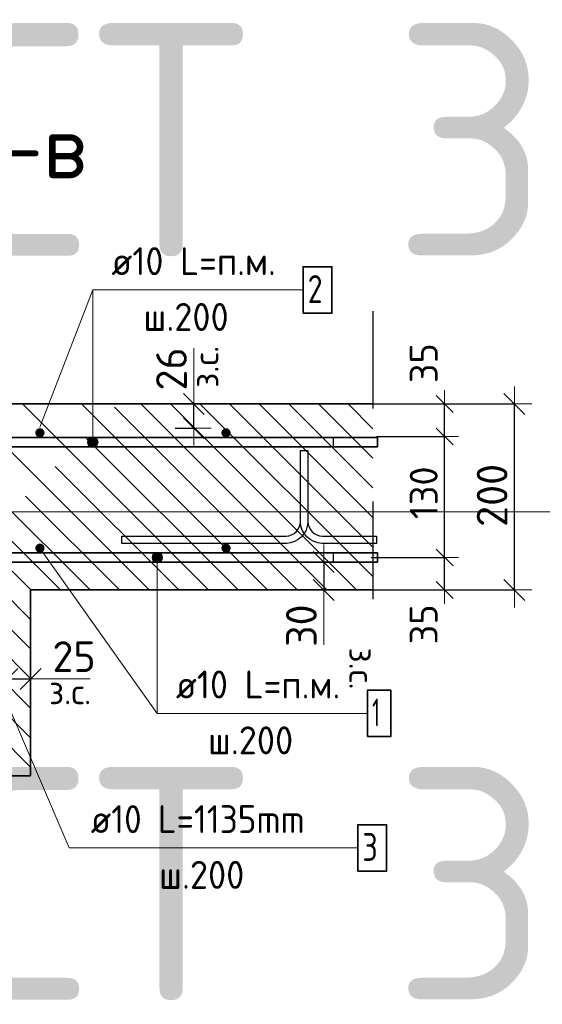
# Model space of a CAD drawing. Header units: metres. Extents: x -38 to 100, y -15 to 19.
# Tile 23 of 40: x 72.465 to 73.027, y 6.022 to 7.081. Entities that reach past the tile are written whole.
import ezdxf

# ---------------------------------------------------------------- set-up
doc = ezdxf.new("R2010")
doc.units = ezdxf.units.M
doc.header["$PDMODE"] = 65
doc.linetypes.add('______4', pattern=[0.135, 0.105, -0.03])
for name, color, linetype, lineweight in [('XR$4$Арм. стержнями верхней зоны', 180, 'Continuous', 35), ('XR$4$Арм. стержнями нижней зоны', 180, 'Continuous', 35), ('XR$4$Арм.стержн. Арматура края', 96, 'Continuous', 35), ('XR$4$Размерная линия (1)', 7, 'Continuous', 13), ('XR$4$Размерная линия_ общее', 7, 'Continuous', 13)]:
    doc.layers.add(name, color=color, linetype=linetype, lineweight=lineweight)
doc.layers.add('XR$4$Арм.стержн. Фиксатор', color=7, linetype='Continuous', lineweight=35, true_color=0x501e0f)
doc.styles.add('ISOCPEUR', font='txt')
doc.dimstyles.new('DIMSTYLE_11', dxfattribs={"dimtxt": 0.033, "dimasz": 0.0375, "dimexe": 0, "dimexo": 0, "dimgap": 0.0165, "dimtad": 2, "dimdec": 0, "dimlfac": 1000, "dimrnd": 1, "dimzin": 12, "dimdsep": 46, "dimtxsty": 'ISOCPEUR', "dimblk1": 'ALL_ML_STRICH', "dimblk2": 'ALL_ML_STRICH', "dimsah": 1, "dimcen": 0, "dimclrd": 7, "dimclre": 256, "dimclrt": 7, "dimadec": 0, "dimazin": 0, "dimtfac": 1, "dimtdec": 0, "dimtix": 1, "dimtmove": 2, "dimatfit": 3, "dimfxl": 0, "dimtzin": 0, "dimlwd": 0, "dimlwe": -3, "dimarcsym": 0})
doc.dimstyles.new('DIMSTYLE_19', dxfattribs={"dimtxt": 0.03, "dimasz": 0.03, "dimexe": 0, "dimexo": 0, "dimgap": 0.015, "dimtad": 2, "dimdec": 0, "dimlfac": 1000, "dimrnd": 1, "dimzin": 12, "dimdsep": 46, "dimtxsty": 'ISOCPEUR', "dimblk1": 'ALL_ML_STRICH', "dimblk2": 'ALL_ML_STRICH', "dimsah": 1, "dimcen": 0, "dimclrd": 7, "dimclre": 256, "dimclrt": 7, "dimadec": 0, "dimazin": 0, "dimtfac": 1, "dimtdec": 0, "dimtix": 1, "dimtmove": 2, "dimatfit": 3, "dimfxl": 0, "dimtvp": 1.2, "dimtzin": 0, "dimlwd": 0, "dimlwe": -3, "dimarcsym": 0})
doc.dimstyles.new('DIMSTYLE_21', dxfattribs={"dimtxt": 0.033, "dimasz": 0.0375, "dimexe": 0, "dimexo": 0, "dimgap": 0.0165, "dimtad": 2, "dimdec": 0, "dimlfac": 1000, "dimrnd": 1, "dimzin": 12, "dimdsep": 46, "dimtxsty": 'ISOCPEUR', "dimblk1": 'ALL_ML_STRICH', "dimblk2": 'ALL_ML_STRICH', "dimsah": 1, "dimcen": 0, "dimclrd": 7, "dimclre": 256, "dimclrt": 7, "dimadec": 0, "dimazin": 0, "dimtfac": 1, "dimtdec": 0, "dimtix": 1, "dimtmove": 2, "dimatfit": 3, "dimfxl": 0, "dimtvp": 1.2, "dimtzin": 0, "dimlwd": 0, "dimlwe": -3, "dimarcsym": 0})
doc.dimstyles.new('DIMSTYLE_22', dxfattribs={"dimtxt": 0.03, "dimasz": 0.03, "dimexe": 0, "dimexo": 0, "dimgap": 0.015, "dimtad": 2, "dimdec": 0, "dimlfac": 1000, "dimrnd": 1, "dimzin": 12, "dimdsep": 46, "dimtxsty": 'ISOCPEUR', "dimblk1": 'ALL_ML_STRICH', "dimblk2": 'ALL_ML_STRICH', "dimsah": 1, "dimcen": 0, "dimclrd": 7, "dimclre": 256, "dimclrt": 7, "dimadec": 0, "dimazin": 0, "dimtfac": 1, "dimtdec": 0, "dimtix": 1, "dimtmove": 2, "dimatfit": 3, "dimfxl": 0, "dimtzin": 0, "dimlwd": 0, "dimlwe": -3, "dimarcsym": 0})
pattern_1 = [(135, (0, 0), (-0.031819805, -0.031819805), [0.4, -0.05, 0, -0.05]), (135, (-0.01591, -0.01591), (-0.031819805, -0.031819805), [0.8, -0.1, 0.1, -0.1])]

# ---------------------------------------------------------------- blocks, each defined once
blk = doc.blocks.new('ALL_ML_STRICH')
at = {"color": 0, "linetype": 'ByBlock', "lineweight": -2}
for p, q in [((-0.3, -0.3), (0.3, 0.3)), ((0, -0.5), (0, 0.5)), ((-1, 0), (0.5, 0))]:
    blk.add_line(p, q, dxfattribs=at)
blk = doc.blocks.new('*D162')
at = {"layer": 'DEFPOINTS', "color": 7, "linetype": 'Continuous', "lineweight": 13, "transparency": 33554687}
for p in [(72.8252, 6.668), (72.8252, 6.468), (72.9968, 6.468)]:
    blk.add_point(p, dxfattribs=at)
at = {"layer": 'XR$4$Размерная линия_ общее', "color": 253, "linetype": 'Continuous', "lineweight": -2, "true_color": 0xa0a0a0, "transparency": 33554687}
for p, q in [((72.8452, 6.668), (72.9968, 6.668)), ((72.8452, 6.468), (72.9968, 6.468))]:
    blk.add_line(p, q, dxfattribs=at)
at = {"layer": 'XR$4$Размерная линия_ общее', "color": 7, "linetype": 'Continuous', "lineweight": -2, "transparency": 33554687}
blk.add_line((72.9968, 6.468), (72.9968, 6.668), dxfattribs=at)
at = {"layer": 'XR$4$Размерная линия_ общее', "color": 7, "linetype": 'Continuous', "lineweight": 13, "transparency": 33554687, "xscale": 0.0375, "yscale": 0.0375, "zscale": 0.0375}
for p, rotation in [((72.9968, 6.668), 90), ((72.9968, 6.468), 270)]:
    blk.add_blockref('ALL_ML_STRICH', p, dxfattribs=dict(at, rotation=rotation))
at = {"layer": 'XR$4$Размерная линия_ общее', "color": 7, "linetype": 'Continuous', "lineweight": 13, "transparency": 33554687, "insert": (72.9728, 6.5697), "char_height": 0.033, "width": 0.099, "attachment_point": 5, "rotation": 90, "style": 'ISOCPEUR'}
blk.add_mtext('\\A1;{200}', dxfattribs=at)
blk = doc.blocks.new('*D163')
at = {"layer": 'DEFPOINTS', "color": 7, "linetype": 'Continuous', "lineweight": 13, "transparency": 33554687}
for p in [(72.8227, 6.503), (72.842, 6.468), (72.9218, 6.468)]:
    blk.add_point(p, dxfattribs=at)
at = {"layer": 'XR$4$Размерная линия (1)', "color": 9, "linetype": 'Continuous', "lineweight": -2, "true_color": 0xc7c7c7, "transparency": 33554687}
for p, q in [((72.8427, 6.503), (72.9218, 6.503)), ((72.862, 6.468), (72.9218, 6.468))]:
    blk.add_line(p, q, dxfattribs=at)
at = {"layer": 'XR$4$Размерная линия (1)', "color": 7, "linetype": 'Continuous', "lineweight": -2, "transparency": 33554687}
blk.add_line((72.9218, 6.468), (72.9218, 6.503), dxfattribs=at)
at = {"layer": 'XR$4$Размерная линия (1)', "color": 7, "linetype": 'Continuous', "lineweight": 13, "transparency": 33554687, "xscale": 0.03, "yscale": 0.03, "zscale": 0.03}
for p, rotation in [((72.9218, 6.503), 90), ((72.9218, 6.468), 270)]:
    blk.add_blockref('ALL_ML_STRICH', p, dxfattribs=dict(at, rotation=rotation))
at = {"layer": 'XR$4$Размерная линия (1)', "color": 7, "linetype": 'Continuous', "lineweight": 13, "transparency": 33554687, "insert": (72.8992, 6.431), "char_height": 0.03, "width": 0.06, "attachment_point": 5, "rotation": 90, "style": 'ISOCPEUR'}
blk.add_mtext('\\A1;{35}', dxfattribs=at)
blk = doc.blocks.new('*D164')
at = {"layer": 'DEFPOINTS', "color": 7, "linetype": 'Continuous', "lineweight": 13, "transparency": 33554687}
for p in [(72.8287, 6.633), (72.8227, 6.503), (72.9218, 6.503)]:
    blk.add_point(p, dxfattribs=at)
at = {"layer": 'XR$4$Размерная линия (1)', "color": 9, "linetype": 'Continuous', "lineweight": -2, "true_color": 0xc7c7c7, "transparency": 33554687}
for p, q in [((72.8487, 6.633), (72.9218, 6.633)), ((72.8427, 6.503), (72.9218, 6.503))]:
    blk.add_line(p, q, dxfattribs=at)
at = {"layer": 'XR$4$Размерная линия (1)', "color": 7, "linetype": 'Continuous', "lineweight": -2, "transparency": 33554687}
blk.add_line((72.9218, 6.503), (72.9218, 6.633), dxfattribs=at)
at = {"layer": 'XR$4$Размерная линия (1)', "color": 7, "linetype": 'Continuous', "lineweight": 13, "transparency": 33554687, "xscale": 0.03, "yscale": 0.03, "zscale": 0.03}
for p, rotation in [((72.9218, 6.633), 90), ((72.9218, 6.503), 270)]:
    blk.add_blockref('ALL_ML_STRICH', p, dxfattribs=dict(at, rotation=rotation))
at = {"layer": 'XR$4$Размерная линия (1)', "color": 7, "linetype": 'Continuous', "lineweight": 13, "transparency": 33554687, "insert": (72.8993, 6.5725), "char_height": 0.03, "width": 0.09, "attachment_point": 5, "rotation": 90, "style": 'ISOCPEUR'}
blk.add_mtext('\\A1;{130}', dxfattribs=at)
blk = doc.blocks.new('*D165')
at = {"layer": 'DEFPOINTS', "color": 7, "linetype": 'Continuous', "lineweight": 13, "transparency": 33554687}
for p in [(72.8183, 6.668), (72.8287, 6.633), (72.9218, 6.633)]:
    blk.add_point(p, dxfattribs=at)
at = {"layer": 'XR$4$Размерная линия (1)', "color": 9, "linetype": 'Continuous', "lineweight": -2, "true_color": 0xc7c7c7, "transparency": 33554687}
for p, q in [((72.8383, 6.668), (72.9218, 6.668)), ((72.8487, 6.633), (72.9218, 6.633))]:
    blk.add_line(p, q, dxfattribs=at)
at = {"layer": 'XR$4$Размерная линия (1)', "color": 7, "linetype": 'Continuous', "lineweight": -2, "transparency": 33554687}
blk.add_line((72.9218, 6.633), (72.9218, 6.668), dxfattribs=at)
at = {"layer": 'XR$4$Размерная линия (1)', "color": 7, "linetype": 'Continuous', "lineweight": 13, "transparency": 33554687, "xscale": 0.03, "yscale": 0.03, "zscale": 0.03}
for p, rotation in [((72.9218, 6.668), 90), ((72.9218, 6.633), 270)]:
    blk.add_blockref('ALL_ML_STRICH', p, dxfattribs=dict(at, rotation=rotation))
at = {"layer": 'XR$4$Размерная линия (1)', "color": 7, "linetype": 'Continuous', "lineweight": 13, "transparency": 33554687, "insert": (72.8993, 6.7119), "char_height": 0.03, "width": 0.06, "attachment_point": 5, "rotation": 90, "style": 'ISOCPEUR'}
blk.add_mtext('\\A1;{35}', dxfattribs=at)
blk = doc.blocks.new('*D174')
at = {"layer": 'DEFPOINTS', "color": 7, "linetype": 'Continuous', "lineweight": 13, "transparency": 33554687}
for p in [(72.4518, 6.3723), (72.4518, 6.3373), (72.4768, 6.3323)]:
    blk.add_point(p, dxfattribs=at)
at = {"layer": 'XR$4$Размерная линия_ общее', "color": 253, "linetype": 'Continuous', "lineweight": -2, "true_color": 0xa0a0a0, "transparency": 33554687}
for p, q in [((72.4518, 6.3573), (72.4518, 6.3723)), ((72.4768, 6.3523), (72.4768, 6.3723))]:
    blk.add_line(p, q, dxfattribs=at)
at = {"layer": 'XR$4$Размерная линия_ общее', "color": 7, "linetype": 'Continuous', "lineweight": -2, "transparency": 33554687}
blk.add_line((72.4518, 6.3723), (72.4768, 6.3723), dxfattribs=at)
at = {"layer": 'XR$4$Размерная линия_ общее', "color": 7, "linetype": 'Continuous', "lineweight": 13, "transparency": 33554687, "xscale": 0.0375, "yscale": 0.0375, "zscale": 0.0375, "rotation": 180}
blk.add_blockref('ALL_ML_STRICH', (72.4518, 6.3723), dxfattribs=at)
at = {"layer": 'XR$4$Размерная линия_ общее', "color": 7, "linetype": 'Continuous', "lineweight": 13, "transparency": 33554687, "xscale": 0.0375, "yscale": 0.0375, "zscale": 0.0375}
blk.add_blockref('ALL_ML_STRICH', (72.4768, 6.3723), dxfattribs=at)
at = {"layer": 'XR$4$Размерная линия_ общее', "color": 7, "linetype": 'Continuous', "lineweight": 13, "transparency": 33554687, "insert": (72.5235, 6.3963), "char_height": 0.033, "width": 0.066, "attachment_point": 5, "style": 'ISOCPEUR'}
blk.add_mtext('\\A1;{25}', dxfattribs=at)
at = {"layer": 'XR$4$Размерная линия_ общее', "color": 7, "linetype": 'Continuous', "lineweight": 13, "transparency": 33554687, "insert": (72.4966, 6.3721), "char_height": 0.027, "width": 0.00135, "attachment_point": 1, "line_spacing_factor": 0.60241, "style": 'ISOCPEUR'}
blk.add_mtext('з.с.', dxfattribs=at)
blk = doc.blocks.new('*D176')
at = {"layer": 'DEFPOINTS', "color": 7, "linetype": 'Continuous', "lineweight": 13, "transparency": 33554687}
for p in [(72.7518, 6.498), (72.7918, 6.498), (72.7518, 6.468)]:
    blk.add_point(p, dxfattribs=at)
at = {"layer": 'XR$4$Размерная линия_ общее', "color": 253, "linetype": 'Continuous', "lineweight": -2, "true_color": 0xa0a0a0, "transparency": 33554687}
for p, q in [((72.7718, 6.498), (72.7918, 6.498)), ((72.7718, 6.468), (72.7918, 6.468))]:
    blk.add_line(p, q, dxfattribs=at)
at = {"layer": 'XR$4$Размерная линия_ общее', "color": 7, "linetype": 'Continuous', "lineweight": -2, "transparency": 33554687}
blk.add_line((72.7918, 6.498), (72.7918, 6.468), dxfattribs=at)
at = {"layer": 'XR$4$Размерная линия_ общее', "color": 7, "linetype": 'Continuous', "lineweight": 13, "transparency": 33554687, "xscale": 0.0375, "yscale": 0.0375, "zscale": 0.0375}
for p, rotation in [((72.7918, 6.498), 90), ((72.7918, 6.468), 270)]:
    blk.add_blockref('ALL_ML_STRICH', p, dxfattribs=dict(at, rotation=rotation))
at = {"layer": 'XR$4$Размерная линия_ общее', "color": 7, "linetype": 'Continuous', "lineweight": 13, "transparency": 33554687, "insert": (72.7678, 6.4296), "char_height": 0.033, "width": 0.066, "attachment_point": 5, "rotation": 90, "style": 'ISOCPEUR'}
blk.add_mtext('\\A1;{30}', dxfattribs=at)
at = {"layer": 'XR$4$Размерная линия_ общее', "color": 7, "linetype": 'Continuous', "lineweight": 13, "transparency": 33554687, "insert": (72.8463, 6.4061), "char_height": 0.027, "width": 0.00135, "attachment_point": 1, "rotation": 270, "line_spacing_factor": 0.60241, "style": 'ISOCPEUR'}
blk.add_mtext('з.с.', dxfattribs=at)
blk = doc.blocks.new('*D301')
at = {"layer": 'DEFPOINTS', "color": 7, "linetype": 'Continuous', "lineweight": 13, "transparency": 33554687}
for p in [(72.6122, 6.668), (72.6122, 6.642), (72.6522, 6.642)]:
    blk.add_point(p, dxfattribs=at)
at = {"layer": 'XR$4$Размерная линия_ общее', "color": 253, "linetype": 'Continuous', "lineweight": -2, "true_color": 0xa0a0a0, "transparency": 33554687}
for p, q in [((72.6322, 6.668), (72.6522, 6.668)), ((72.6322, 6.642), (72.6522, 6.642))]:
    blk.add_line(p, q, dxfattribs=at)
at = {"layer": 'XR$4$Размерная линия_ общее', "color": 7, "linetype": 'Continuous', "lineweight": -2, "transparency": 33554687}
blk.add_line((72.6522, 6.642), (72.6522, 6.668), dxfattribs=at)
at = {"layer": 'XR$4$Размерная линия_ общее', "color": 7, "linetype": 'Continuous', "lineweight": 13, "transparency": 33554687, "xscale": 0.0375, "yscale": 0.0375, "zscale": 0.0375}
for p, rotation in [((72.6522, 6.668), 90), ((72.6522, 6.642), 270)]:
    blk.add_blockref('ALL_ML_STRICH', p, dxfattribs=dict(at, rotation=rotation))
at = {"layer": 'XR$4$Размерная линия_ общее', "color": 7, "linetype": 'Continuous', "lineweight": 13, "transparency": 33554687, "insert": (72.6517, 6.6854), "char_height": 0.027, "width": 0.00135, "attachment_point": 1, "rotation": 90, "line_spacing_factor": 0.60241, "style": 'ISOCPEUR'}
blk.add_mtext('з.с.', dxfattribs=at)
at = {"layer": 'XR$4$Размерная линия_ общее', "color": 7, "linetype": 'Continuous', "lineweight": 13, "transparency": 33554687, "insert": (72.6282, 6.7057), "char_height": 0.033, "width": 0.066, "attachment_point": 5, "rotation": 90, "style": 'ISOCPEUR'}
blk.add_mtext('\\A1;{26}', dxfattribs=at)

msp = doc.modelspace()

# ---------------------------------------------------------------- hatches: boundary and pattern name
at = {"linetype": 'Continuous', "lineweight": 13, "transparency": 33554687}
h = msp.add_hatch(dxfattribs=at)
h.set_pattern_fill('__________540', scale=0.015, style=0, pattern_type=2)
h.set_pattern_definition(pattern_1)
h.paths.add_polyline_path([(72.2768, 6.668), (72.2768, 6.468), (72.8445, 6.468), (72.8445, 6.668)], flags=0)
h = msp.add_hatch(dxfattribs=at)
h.set_pattern_fill('__________540', scale=0.015, style=0, pattern_type=2)
h.set_pattern_definition(pattern_1)
h.paths.add_polyline_path([(72.4768, 6.268), (72.4768, 6.468), (71.9245, 6.468), (71.9245, 6.268)], flags=0)
at = {"layer": 'XR$4$Арм. стержнями верхней зоны', "linetype": 'Continuous', "lineweight": 35, "transparency": 33554687}
for points in [[(72.4918, 6.637), (72.4914, 6.6389), (72.4903, 6.6405), (72.4887, 6.6416), (72.4868, 6.642), (72.4849, 6.6416), (72.4833, 6.6405), (72.4822, 6.6389), (72.4818, 6.637), (72.4822, 6.6351), (72.4833, 6.6335), (72.4849, 6.6324), (72.4868, 6.632), (72.4887, 6.6324), (72.4903, 6.6335), (72.4914, 6.6351)], [(72.6918, 6.637), (72.6914, 6.6389), (72.6903, 6.6405), (72.6887, 6.6416), (72.6868, 6.642), (72.6849, 6.6416), (72.6833, 6.6405), (72.6822, 6.6389), (72.6818, 6.637), (72.6822, 6.6351), (72.6833, 6.6335), (72.6849, 6.6324), (72.6868, 6.632), (72.6887, 6.6324), (72.6903, 6.6335), (72.6914, 6.6351)]]:
    msp.add_hatch(color=4, dxfattribs=at).paths.add_polyline_path(points)
at = {"layer": 'XR$4$Арм. стержнями верхней зоны', "linetype": 'Continuous', "lineweight": 13, "transparency": 33554687}
for points in [[(72.5485, 6.6298), (72.5388, 6.6298), (72.538, 6.627)], [(72.5485, 6.6298), (72.538, 6.627), (72.5492, 6.627)], [(72.5464, 6.6318), (72.5408, 6.6318), (72.5388, 6.6298)], [(72.5464, 6.6318), (72.5388, 6.6298), (72.5485, 6.6298)], [(72.5408, 6.6318), (72.5464, 6.6318), (72.5436, 6.6326)], [(72.5492, 6.627), (72.538, 6.627), (72.5388, 6.6242)], [(72.5492, 6.627), (72.5388, 6.6242), (72.5485, 6.6242)], [(72.5485, 6.6242), (72.5388, 6.6242), (72.5408, 6.6222)], [(72.5485, 6.6242), (72.5408, 6.6222), (72.5464, 6.6222)], [(72.5464, 6.6222), (72.5408, 6.6222), (72.5436, 6.6214)]]:
    msp.add_hatch(color=7, dxfattribs=at).paths.add_polyline_path(points)
at = {"layer": 'XR$4$Арм. стержнями нижней зоны', "linetype": 'Continuous', "lineweight": 35, "transparency": 33554687}
for points in [[(72.4918, 6.513), (72.4914, 6.5149), (72.4903, 6.5165), (72.4887, 6.5176), (72.4868, 6.518), (72.4849, 6.5176), (72.4833, 6.5165), (72.4822, 6.5149), (72.4818, 6.513), (72.4822, 6.5111), (72.4833, 6.5095), (72.4849, 6.5084), (72.4868, 6.508), (72.4887, 6.5084), (72.4903, 6.5095), (72.4914, 6.5111)], [(72.6918, 6.513), (72.6914, 6.5149), (72.6903, 6.5165), (72.6887, 6.5176), (72.6868, 6.518), (72.6849, 6.5176), (72.6833, 6.5165), (72.6822, 6.5149), (72.6818, 6.513), (72.6822, 6.5111), (72.6833, 6.5095), (72.6849, 6.5084), (72.6868, 6.508), (72.6887, 6.5084), (72.6903, 6.5095), (72.6914, 6.5111)]]:
    msp.add_hatch(color=4, dxfattribs=at).paths.add_polyline_path(points)
at = {"layer": 'XR$4$Арм. стержнями нижней зоны', "linetype": 'Continuous', "lineweight": 13, "transparency": 33554687}
for points in [[(72.6073, 6.503), (72.6185, 6.503), (72.6177, 6.5058)], [(72.6073, 6.503), (72.6177, 6.5058), (72.6081, 6.5058)], [(72.6081, 6.5002), (72.6185, 6.503), (72.6073, 6.503)], [(72.6081, 6.5058), (72.6177, 6.5058), (72.6157, 6.5078)], [(72.6081, 6.5058), (72.6157, 6.5078), (72.6101, 6.5078)], [(72.6081, 6.5002), (72.6177, 6.5002), (72.6185, 6.503)], [(72.6101, 6.5078), (72.6157, 6.5078), (72.6129, 6.5086)], [(72.6101, 6.4982), (72.6177, 6.5002), (72.6081, 6.5002)], [(72.6101, 6.4982), (72.6157, 6.4982), (72.6177, 6.5002)], [(72.6157, 6.4982), (72.6101, 6.4982), (72.6129, 6.4974)]]:
    msp.add_hatch(color=7, dxfattribs=at).paths.add_polyline_path(points)

# ---------------------------------------------------------------- linework, layer by layer
at = {"color": 7, "linetype": 'Continuous', "lineweight": 13, "transparency": 33554687}
for p, q in [((72.4868, 6.643), (72.5436, 6.7906)), ((72.6522, 6.668), (72.6522, 6.728)), ((88.0842, 6.5519), (69.5842, 6.5519)), ((72.4868, 6.513), (72.6129, 6.3353)), ((72.7918, 6.468), (72.7918, 6.409)), ((72.4768, 6.3723), (72.5408, 6.3723))]:
    msp.add_line(p, q, dxfattribs=at)
at = {"color": 7, "linetype": '______4', "lineweight": 25, "transparency": 33554687}
msp.add_line((72.8445, 6.768), (72.8445, 6.368), dxfattribs=at)
at = {"color": 7, "linetype": 'Continuous', "lineweight": 35, "transparency": 33554687}
for p, q in [((72.8445, 6.668), (72.2768, 6.668)), ((72.4768, 6.268), (72.4768, 6.468)), ((72.4768, 6.468), (72.8445, 6.468)), ((71.9245, 6.268), (72.4768, 6.268))]:
    msp.add_line(p, q, dxfattribs=at)
at = {"layer": 'XR$4$Арм. стержнями верхней зоны', "color": 7, "linetype": 'Continuous', "lineweight": 13, "transparency": 33554687}
for p, q in [((72.5436, 6.7906), (72.7696, 6.7906)), ((72.5436, 6.7906), (72.5436, 6.627)), ((72.5436, 6.6326), (72.5436, 6.6326)), ((72.538, 6.627), (72.538, 6.627)), ((72.5436, 6.6214), (72.5436, 6.6214)), ((72.5492, 6.627), (72.5492, 6.627))]:
    msp.add_line(p, q, dxfattribs=at)
at = {"layer": 'XR$4$Арм. стержнями верхней зоны', "color": 7, "linetype": 'Continuous', "lineweight": 35, "transparency": 33554687}
msp.add_lwpolyline([(72.7696, 6.7656), (72.8006, 6.7656), (72.8006, 6.8156), (72.7696, 6.8156), (72.7696, 6.7656)], dxfattribs=at)
at = {"layer": 'XR$4$Арм. стержнями верхней зоны', "color": 4, "linetype": 'Continuous', "lineweight": 35, "transparency": 33554687}
msp.add_lwpolyline([(72.3018, 6.632), (72.8495, 6.632), (72.8495, 6.622), (72.3018, 6.622), (72.3018, 6.632)], dxfattribs=at)
msp.add_lwpolyline([(72.3018, 6.632), (72.8495, 6.632), (72.8495, 6.622), (72.3018, 6.622), (72.3018, 6.632)], dxfattribs=at)
at = {"layer": 'XR$4$Арм. стержнями верхней зоны', "color": 7, "linetype": 'Continuous', "lineweight": 13, "transparency": 33554687}
msp.add_circle((72.5436, 6.627), 0.00563, dxfattribs=at)
at = {"layer": 'XR$4$Арм. стержнями нижней зоны', "color": 7, "linetype": 'Continuous', "lineweight": 13, "transparency": 33554687}
for p, q in [((72.6073, 6.503), (72.6073, 6.503)), ((72.6129, 6.5086), (72.6129, 6.5086)), ((72.6129, 6.3353), (72.6129, 6.503)), ((72.6185, 6.503), (72.6185, 6.503)), ((72.6129, 6.4974), (72.6129, 6.4974)), ((72.6129, 6.3353), (72.8389, 6.3353))]:
    msp.add_line(p, q, dxfattribs=at)
at = {"layer": 'XR$4$Арм. стержнями нижней зоны', "color": 4, "linetype": 'Continuous', "lineweight": 35, "transparency": 33554687}
msp.add_lwpolyline([(72.8495, 6.498), (72.3018, 6.498), (72.3018, 6.508), (72.8495, 6.508), (72.8495, 6.498)], dxfattribs=at)
msp.add_lwpolyline([(72.8495, 6.498), (72.3018, 6.498), (72.3018, 6.508), (72.8495, 6.508), (72.8495, 6.498)], dxfattribs=at)
at = {"layer": 'XR$4$Арм. стержнями нижней зоны', "color": 7, "linetype": 'Continuous', "lineweight": 35, "transparency": 33554687}
msp.add_lwpolyline([(72.8389, 6.3103), (72.8639, 6.3103), (72.8639, 6.3603), (72.8389, 6.3603), (72.8389, 6.3103)], dxfattribs=at)
at = {"layer": 'XR$4$Арм. стержнями нижней зоны', "color": 7, "linetype": 'Continuous', "lineweight": 13, "transparency": 33554687}
msp.add_circle((72.6129, 6.503), 0.00563, dxfattribs=at)
at = {"layer": 'XR$4$Арм.стержн. Арматура края', "color": 7, "linetype": 'Continuous', "lineweight": 13, "transparency": 33554687}
for q in [(72.4468, 6.3574), (72.8284, 6.1906)]:
    msp.add_line((72.5184, 6.1906), q, dxfattribs=at)
at = {"layer": 'XR$4$Арм.стержн. Арматура края', "color": 4, "linetype": 'Continuous', "lineweight": 25, "transparency": 33554687}
for points in [[(72.3304, 6.632), (72.8018, 6.632), (72.8018, 6.622), (72.331, 6.622)], [(72.3304, 6.632), (72.8018, 6.632), (72.8018, 6.622), (72.331, 6.622)], [(72.331, 6.508), (72.8018, 6.508), (72.8018, 6.498)], [(72.331, 6.508), (72.8018, 6.508), (72.8018, 6.498)], [(72.8018, 6.498), (72.3304, 6.498)], [(72.8018, 6.498), (72.3304, 6.498)]]:
    msp.add_lwpolyline(points, dxfattribs=at)
at = {"layer": 'XR$4$Арм.стержн. Арматура края', "color": 7, "linetype": 'Continuous', "lineweight": 35, "transparency": 33554687}
msp.add_lwpolyline([(72.8284, 6.1656), (72.8594, 6.1656), (72.8594, 6.2156), (72.8284, 6.2156), (72.8284, 6.1656)], dxfattribs=at)
at = {"layer": 'XR$4$Арм.стержн. Фиксатор', "color": 40, "linetype": 'Continuous', "lineweight": 25, "transparency": 33554687}
msp.add_lwpolyline([(72.5748, 6.526), (72.7514, 6.526), (72.7543, 6.5264), (72.7572, 6.5274), (72.7599, 6.5289), (72.7621, 6.5307), (72.7639, 6.5329), (72.7654, 6.5356), (72.7664, 6.5385), (72.7668, 6.5414), (72.7668, 6.618), (72.7748, 6.618), (72.7748, 6.5414), (72.7752, 6.5385), (72.7762, 6.5356), (72.7777, 6.5329), (72.7795, 6.5307), (72.7817, 6.5289), (72.7844, 6.5274), (72.7873, 6.5264), (72.7902, 6.526), (72.8485, 6.526), (72.8485, 6.518), (72.7897, 6.518), (72.7855, 6.5186), (72.7811, 6.52), (72.7771, 6.5223), (72.7738, 6.525), (72.7711, 6.5283), (72.7688, 6.5323), (72.7674, 6.5367), (72.7668, 6.5409), (72.7668, 6.618), (72.7748, 6.618), (72.7748, 6.5409), (72.7742, 6.5367), (72.7728, 6.5323), (72.7705, 6.5283), (72.7678, 6.525), (72.7645, 6.5223), (72.7605, 6.52), (72.7561, 6.5186), (72.752, 6.518), (72.5748, 6.518), (72.5748, 6.526)], dxfattribs=at)

# ---------------------------------------------------------------- texts
at = {"color": 7, "linetype": 'Continuous', "lineweight": 35, "transparency": 33554687, "char_height": 0.25, "width": 2.743715, "attachment_point": 7, "style": 'ISOCPEUR'}
for insert in [(72.015, 6.8269), (72.015, 6.0269)]:
    msp.add_mtext('\\W0.96;ГОСТ 34028-2016', dxfattribs=dict(at, insert=insert))
at = {"color": 7, "linetype": 'Continuous', "lineweight": 50, "transparency": 33554687, "insert": (72.4671, 6.9445), "char_height": 0.0675, "width": 0.172565, "attachment_point": 5, "style": 'ISOCPEUR'}
msp.add_mtext('\\A1;{\\fISOCPEUR|i0|b0;\\H0.067500;\\W1.000000;\\C7;в-в}\\P', dxfattribs=at)
at = {"layer": 'XR$4$Арм. стержнями верхней зоны', "color": 7, "linetype": 'Continuous', "lineweight": 25, "transparency": 33554687, "char_height": 0.03, "attachment_point": 7, "style": 'ISOCPEUR'}
for s, insert, width in [('\\W0.94;ø10 L=п.м.', (72.5636, 6.8066), 0.199983), ('\\W0.78;2', (72.7746, 6.7766), 0.032641), ('\\W0.95;ш.200 ', (72.5981, 6.7466), 0.1312)]:
    msp.add_mtext(s, dxfattribs=dict(at, insert=insert, width=width))
at = {"layer": 'XR$4$Арм. стержнями нижней зоны', "color": 7, "linetype": 'Continuous', "lineweight": 25, "transparency": 33554687, "char_height": 0.03, "attachment_point": 7, "style": 'ISOCPEUR'}
for s, insert, width in [('\\W0.94;ø10 L=п.м.', (72.6329, 6.3513), 0.199983), ('\\W0.56;1', (72.8439, 6.3213), 0.023333), ('\\W0.95;ш.200 ', (72.6674, 6.2913), 0.1312)]:
    msp.add_mtext(s, dxfattribs=dict(at, insert=insert, width=width))
at = {"layer": 'XR$4$Арм.стержн. Арматура края', "color": 7, "linetype": 'Continuous', "lineweight": 25, "transparency": 33554687, "char_height": 0.03, "attachment_point": 7, "style": 'ISOCPEUR'}
for s, insert, width in [('\\W0.92;ø10 L=1135mm ', (72.5414, 6.2066), 0.280669), ('\\W0.78;3', (72.8334, 6.1766), 0.032641), ('\\W0.95;ш.200 ', (72.6149, 6.1466), 0.1312)]:
    msp.add_mtext(s, dxfattribs=dict(at, insert=insert, width=width))

# ---------------------------------------------------------------- dimensions: what is measured, and where the dimension line sits
at = {"layer": 'XR$4$Размерная линия (1)', "color": 7, "linetype": 'Continuous', "lineweight": 13, "transparency": 33554687}
for base, p1, p2, dimstyle, picture, middle in [((72.9218, 6.668), (72.8487, 6.633), (72.8383, 6.668), 'DIMSTYLE_19', '*D165', (72.8993, 6.7119)), ((72.9218, 6.633), (72.8427, 6.503), (72.8487, 6.633), 'DIMSTYLE_22', '*D164', (72.8993, 6.5725)), ((72.9218, 6.503), (72.862, 6.468), (72.8427, 6.503), 'DIMSTYLE_19', '*D163', (72.8992, 6.431))]:
    dim = msp.add_linear_dim(base=base, p1=p1, p2=p2, angle=90, dimstyle=dimstyle, override={"dimpost": '<>', "dimclrd": 7, "dimclre": 9, "dimclrt": 7, "dimlwd": 0, "dimlwe": 65533}, dxfattribs=at)
    dim.commit()
    dim.dimension.update_dxf_attribs({"geometry": picture, "text_midpoint": middle, "dimtype": 160})
at = {"layer": 'XR$4$Размерная линия_ общее', "color": 7, "linetype": 'Continuous', "lineweight": 13, "transparency": 33554687}
for base, p1, p2, angle, picture, middle in [((72.6522, 6.668), (72.6322, 6.642), (72.6322, 6.668), 90, '*D301', (72.6282, 6.7057)), ((72.7918, 6.468), (72.7718, 6.498), (72.7718, 6.468), 270, '*D176', (72.7678, 6.4296))]:
    dim = msp.add_linear_dim(base=base, p1=p1, p2=p2, angle=angle, text='<>\\Xз.с.', dimstyle='DIMSTYLE_21', override={"dimpost": '<>', "dimclrd": 7, "dimclre": 253, "dimclrt": 7, "dimlwd": 0, "dimlwe": 65533}, dxfattribs=at)
    dim.commit()
    dim.dimension.update_dxf_attribs({"geometry": picture, "text_midpoint": middle, "dimtype": 160})
dim = msp.add_linear_dim(base=(72.9968, 6.668), p1=(72.8452, 6.468), p2=(72.8452, 6.668), angle=90, dimstyle='DIMSTYLE_11', override={"dimpost": '<>', "dimclrd": 7, "dimclre": 253, "dimclrt": 7, "dimlwd": 0, "dimlwe": 65533}, dxfattribs=at)
dim.commit()
dim.dimension.update_dxf_attribs({"geometry": '*D162', "text_midpoint": (72.9728, 6.5697), "dimtype": 160})
dim = msp.add_linear_dim(base=(72.4768, 6.3723), p1=(72.4518, 6.3573), p2=(72.4768, 6.3523), text='<>\\Xз.с.', dimstyle='DIMSTYLE_21', override={"dimpost": '<>', "dimclrd": 7, "dimclre": 253, "dimclrt": 7, "dimlwd": 0, "dimlwe": 65533}, dxfattribs=at)
dim.commit()
dim.dimension.update_dxf_attribs({"geometry": '*D174', "text_midpoint": (72.5235, 6.3963), "dimtype": 160})

doc.saveas('drawing.dxf')
